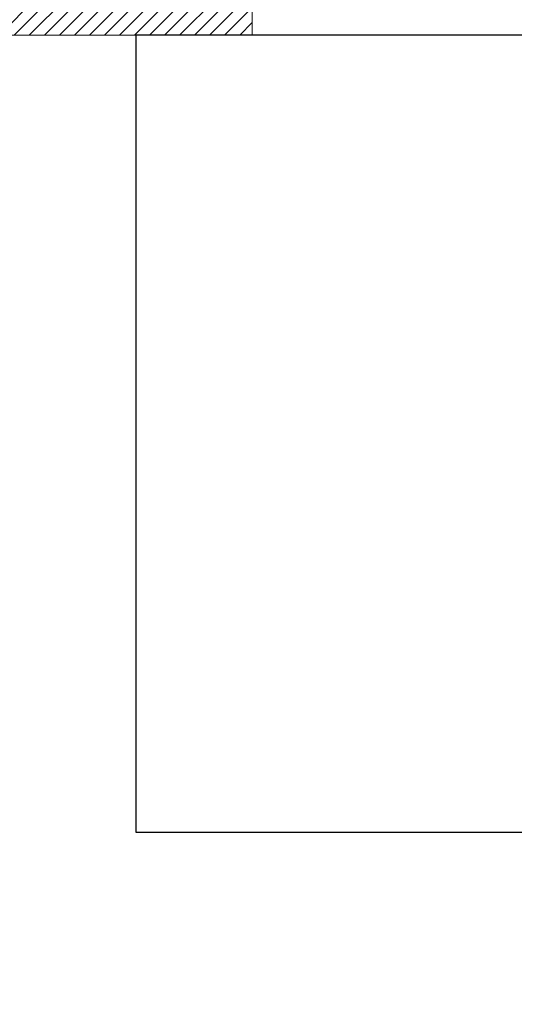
# Model space of a CAD drawing. Header units: millimetres. Extents: x -4612887 to -4536833, y -5457376 to -5415716.
# Tile 88 of 144: x -4585831 to -4585458, y -5436819 to -5436077. Entities that reach past the tile are written whole.
import ezdxf

# ---------------------------------------------------------------- set-up
doc = ezdxf.new("R2010")
doc.units = ezdxf.units.MM
doc.header["$MEASUREMENT"] = 0
doc.linetypes.add('CONTINU', pattern=[0])
doc.layers.get('0').update_dxf_attribs({"color": 8, "lineweight": 18})
doc.layers.add('LOC', color=4, linetype='CONTINU')
doc.layers.add('Ściany wewnętrzne', color=7, linetype='Continuous', lineweight=18)

# ---------------------------------------------------------------- blocks, each defined once
blk = doc.blocks.new('CONSOLE2')
at = {"layer": 'LOC', "color": 6}
for p, q in [((800, 0), (-500, 0)), ((-500, 0), (-500, -600)), ((-500, -600), (800, -600))]:
    blk.add_line(p, q, dxfattribs=at)

msp = doc.modelspace()

# ---------------------------------------------------------------- hatches: boundary and pattern name
at = {"layer": 'Ściany wewnętrzne', "linetype": 'Continuous'}
h = msp.add_hatch(dxfattribs=at)
h.set_pattern_fill('BLOCZKI_CERAMICZNE', color=8, scale=0.1, style=0, pattern_type=2)
h.set_pattern_definition([(45, (-5043091.3806, -5978469.8605), (-5.65685425, 5.65685425), [])])
h.paths.add_polyline_path([(-4584455.69, -5436089.04), (-4584455.69, -5435969.04), (-4583065.69, -5435969.04), (-4583065.69, -5436609.04), (-4581456.19, -5436609.04), (-4581455.69, -5436608.54), (-4581455.69, -5433785.11), (-4581418.93, -5433785.11), (-4581275.69, -5433785.11), (-4581275.69, -5436714.1), (-4581275.69, -5436789.1), (-4583145.69, -5436789.1), (-4583185.19, -5436789.1), (-4583185.69, -5436788.6), (-4583185.69, -5436089.54), (-4583186.19, -5436089.04)])
h.paths.add_polyline_path([(-4587075.69, -5436089.04), (-4587075.69, -5435969.04), (-4586855.69, -5435969.04), (-4586855.69, -5436089.04)])
h.paths.add_polyline_path([(-4585855.69, -5436089.04), (-4585855.69, -5435969.04), (-4585655.69, -5435969.04), (-4585655.69, -5436089.04)])
h.paths.add_polyline_path([(-4581418.93, -5433785.11), (-4581418.93, -5433685.11), (-4581275.69, -5433685.11), (-4581275.69, -5433785.11), (-4581418.93, -5433785.11)])
h.paths.add_polyline_path([(-4581418.93, -5433685.11), (-4581418.93, -5433585.11), (-4581275.69, -5433585.11), (-4581275.69, -5433685.11), (-4581418.93, -5433685.11)])
h.paths.add_polyline_path([(-4587155.69, -5436089.04), (-4587155.69, -5435969.04), (-4587075.69, -5435969.04), (-4587075.69, -5436089.04)])
h.paths.add_polyline_path([(-4581455.69, -5433785.11), (-4581455.69, -5433685.11), (-4581418.93, -5433685.11), (-4581418.93, -5433785.11)])
h.paths.add_polyline_path([(-4581455.69, -5433685.11), (-4581455.69, -5433585.11), (-4581418.93, -5433585.11), (-4581418.93, -5433685.11)])
h.paths.add_polyline_path([(-4581038.79, -5436691), (-4581038.79, -5437929.1), (-4581362.6, -5437929.1), (-4581362.6, -5436691)], flags=9)

# ---------------------------------------------------------------- linework, layer by layer
at = {"color": 0}
msp.add_line((-4585655.69, -5435969.04), (-4585655.69, -5436089.04), dxfattribs=at)
at = {"layer": 'Ściany wewnętrzne', "linetype": 'Continuous', "flags": 128}
msp.add_lwpolyline([(-4583145.69, -5436789.1), (-4583185.19, -5436789.1), (-4583185.69, -5436788.6), (-4583185.69, -5436089.54), (-4583186.19, -5436089.04), (-4585855.69, -5436089.04)], dxfattribs=at)

# ---------------------------------------------------------------- block references
at = {"layer": 'LOC', "rotation": 360}
msp.add_blockref('CONSOLE2', (-4585243.44, -5436089.04), dxfattribs=at)

doc.saveas('drawing.dxf')
